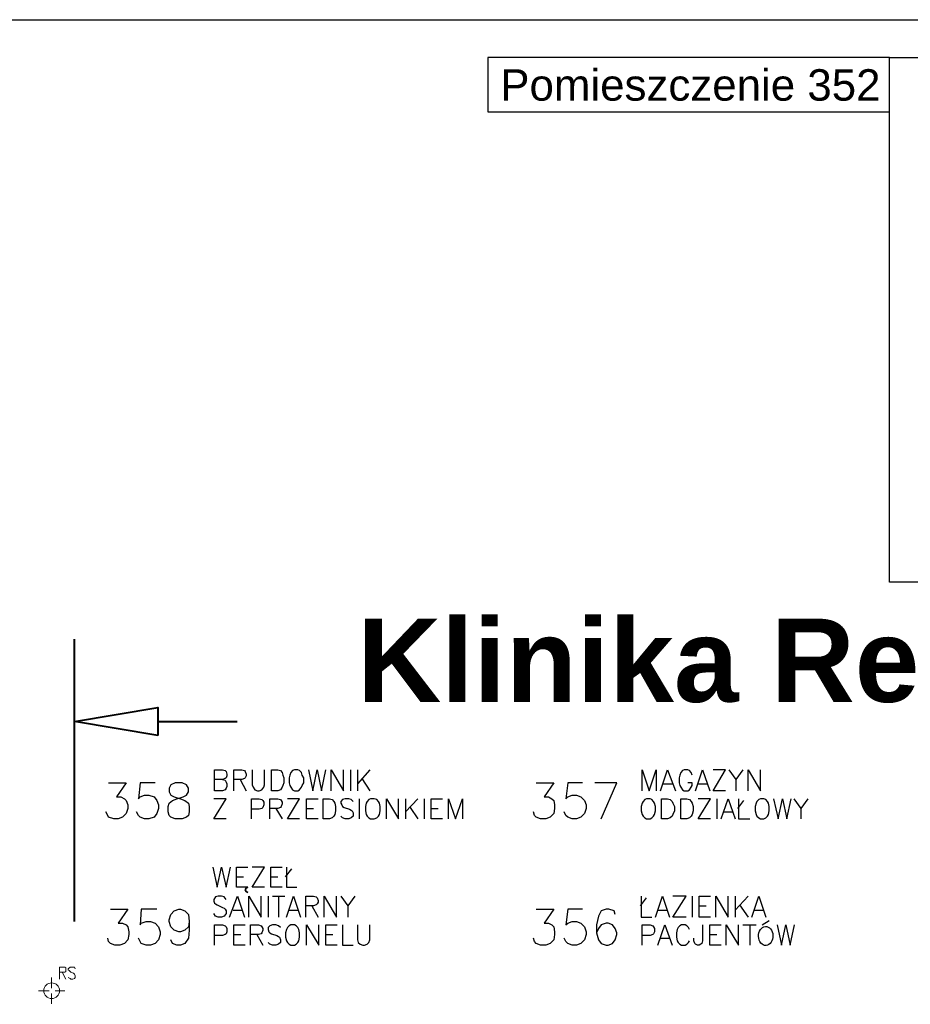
# Model space of a CAD drawing. Header units: millimetres. Extents: x 1 to 17496, y 1 to 30809.
# Tile 170 of 256: x 6311 to 7167, y 29863 to 30809. Entities that reach past the tile are written whole.
import ezdxf

# ---------------------------------------------------------------- set-up
doc = ezdxf.new("R2010")
doc.units = ezdxf.units.MM
for name, color, linetype in [('0_Przyz_Opisy oddziałów', 5, 'Continuous'), ('Opisy', 255, 'Continuous'), ('PDF _Geometria', 7, 'Continuous')]:
    doc.layers.add(name, color=color, linetype=linetype)
doc.layers.add('2DE_PLS_PNN', color=7, linetype='Continuous', lineweight=35)
doc.layers.add('CP_TEXTNORM', color=53, linetype='Continuous', lineweight=15)
doc.styles.add('arial', font='arialbd.ttf')
doc.styles.add('CP_DESC', font='arial.ttf')

msp = doc.modelspace()

# ---------------------------------------------------------------- linework, layer by layer
at = {"lineweight": -3}
msp.add_lwpolyline([(7146.76, 30772.34), (8493.29, 30772.34), (8493.29, 30268.23), (7146.76, 30268.23)], close=True, dxfattribs=at)
at = {"layer": '0_Przyz_Opisy oddziałów', "lineweight": 40}
for points in [[(6363.16, 29942.38), (6363.16, 30213.58)], [(6443.17, 30134.41), (6519.71, 30134.41)]]:
    msp.add_lwpolyline(points, dxfattribs=at)
msp.add_lwpolyline([(6443.17, 30120.93), (6363.16, 30134.41), (6443.17, 30147.89)], close=True, dxfattribs=at)
at = {"layer": '2DE_PLS_PNN', "lineweight": -3}
msp.add_lwpolyline([(7146.76, 30772.34), (6760.57, 30772.34), (6760.57, 30720.3), (7146.76, 30720.3)], close=True, dxfattribs=at)
at = {"layer": 'Opisy', "color": 7, "lineweight": 25}
for points in [[(6505.49, 30078.82), (6508.02, 30077.98), (6508.86, 30076.3), (6509.71, 30074.61), (6509.71, 30072.09), (6508.86, 30070.4), (6508.02, 30068.72), (6505.49, 30067.87), (6497.91, 30067.87), (6497.91, 30088.09), (6505.49, 30088.09), (6508.02, 30087.25), (6508.86, 30086.4), (6509.71, 30083.88), (6509.71, 30082.19), (6508.86, 30080.51), (6508.02, 30079.67), (6505.49, 30078.82), (6497.91, 30078.82)], [(6516.44, 30067.87), (6516.44, 30088.09), (6524.02, 30088.09), (6526.55, 30087.25), (6527.39, 30086.4), (6528.23, 30083.88), (6528.23, 30082.19), (6527.39, 30080.51), (6526.55, 30079.67), (6524.02, 30078.82), (6516.44, 30078.82)], [(6534.13, 30088.09), (6534.13, 30073.77), (6534.97, 30071.24), (6536.66, 30068.72), (6539.18, 30067.87), (6540.87, 30067.87), (6543.4, 30068.72), (6545.08, 30071.24), (6545.92, 30073.77), (6545.92, 30088.09)], [(6588.03, 30088.09), (6592.24, 30067.87), (6596.46, 30088.09), (6600.67, 30067.87), (6604.88, 30088.09)], [(6609.93, 30067.87), (6609.93, 30088.09), (6621.72, 30067.87), (6621.72, 30088.09)], [(6628.46, 30088.09), (6628.46, 30067.87)], [(6635.2, 30088.09), (6635.2, 30067.87)], [(6646.99, 30088.09), (6635.2, 30074.61)], [(6908.92, 30067.87), (6908.92, 30088.09), (6915.66, 30067.87), (6922.4, 30088.09), (6922.4, 30067.87)], [(6926.61, 30067.87), (6933.34, 30088.09), (6940.92, 30067.87)], [(6956.93, 30083.03), (6956.08, 30085.56), (6954.4, 30087.25), (6952.72, 30088.09), (6949.35, 30088.09), (6947.66, 30087.25), (6945.98, 30085.56), (6945.14, 30083.03), (6944.29, 30080.51), (6944.29, 30075.45), (6945.14, 30072.93), (6945.98, 30071.24), (6947.66, 30068.72), (6949.35, 30067.87), (6952.72, 30067.87), (6954.4, 30068.72), (6956.08, 30071.24), (6956.93, 30072.93), (6956.93, 30075.45), (6952.72, 30075.45)], [(6960.3, 30067.87), (6967.03, 30088.09), (6973.77, 30067.87)], [(6988.93, 30067.87), (6977.14, 30067.87), (6988.93, 30088.09), (6977.14, 30088.09)], [(6992.3, 30088.09), (6999.04, 30078.82), (6999.04, 30067.87)], [(7005.78, 30088.09), (6999.04, 30078.82)], [(7010.83, 30067.87), (7010.83, 30088.09), (7022.62, 30067.87), (7022.62, 30088.09)], [(6522.34, 30078.82), (6528.23, 30067.87)], [(6639.41, 30079.67), (6646.99, 30067.87)], [(6396.01, 30075.45), (6412.85, 30075.45), (6403.59, 30061.98), (6407.8, 30061.98), (6411.17, 30060.29), (6412.85, 30058.61), (6414.53, 30054.4), (6414.53, 30051.03), (6412.85, 30045.98), (6409.48, 30042.61), (6405.27, 30040.92), (6401.06, 30040.92), (6396.01, 30042.61), (6395.16, 30044.29), (6393.48, 30047.66)], [(6440.64, 30075.45), (6426.33, 30075.45), (6424.64, 30060.29), (6426.33, 30061.98), (6430.54, 30063.66), (6434.75, 30063.66), (6439.8, 30061.98), (6442.33, 30058.61), (6444.01, 30054.4), (6444.01, 30051.03), (6442.33, 30045.98), (6439.8, 30042.61), (6434.75, 30040.92), (6430.54, 30040.92), (6426.33, 30042.61), (6424.64, 30044.29), (6422.96, 30047.66)], [(6807.01, 30075.45), (6823.86, 30075.45), (6814.59, 30061.98), (6818.8, 30061.98), (6822.17, 30060.29), (6823.86, 30058.61), (6824.7, 30054.4), (6824.7, 30051.03), (6823.86, 30045.98), (6820.49, 30042.61), (6816.28, 30040.92), (6811.22, 30040.92), (6807.01, 30042.61), (6805.33, 30044.29), (6804.48, 30047.66)], [(6851.65, 30075.45), (6837.33, 30075.45), (6835.65, 30060.29), (6837.33, 30061.98), (6841.54, 30063.66), (6845.75, 30063.66), (6849.96, 30061.98), (6853.33, 30058.61), (6855.02, 30054.4), (6855.02, 30051.03), (6853.33, 30045.98), (6849.96, 30042.61), (6845.75, 30040.92), (6841.54, 30040.92), (6837.33, 30042.61), (6835.65, 30044.29), (6833.96, 30047.66)], [(6869.34, 30040.92), (6884.5, 30075.45), (6863.44, 30075.45)], [(6929.13, 30074.61), (6937.56, 30074.61)], [(6962.82, 30074.61), (6971.24, 30074.61)], [(6508.86, 30040.92), (6497.07, 30040.92), (6508.86, 30060.29), (6497.07, 30060.29)], [(6533.29, 30040.92), (6533.29, 30060.29), (6540.87, 30060.29), (6543.4, 30059.45), (6544.24, 30058.61), (6545.08, 30056.93), (6545.08, 30054.4), (6544.24, 30051.87), (6543.4, 30051.03), (6540.87, 30050.19), (6533.29, 30050.19)], [(6550.98, 30040.92), (6550.98, 30060.29), (6558.56, 30060.29), (6561.08, 30059.45), (6561.92, 30058.61), (6562.77, 30056.93), (6562.77, 30055.24), (6561.92, 30052.71), (6561.08, 30051.87), (6558.56, 30051.03), (6550.98, 30051.03)], [(6579.61, 30040.92), (6567.82, 30040.92), (6579.61, 30060.29), (6567.82, 30060.29)], [(6597.3, 30040.92), (6586.35, 30040.92), (6586.35, 30060.29), (6597.3, 30060.29)], [(6630.99, 30057.77), (6629.3, 30059.45), (6626.78, 30060.29), (6623.41, 30060.29), (6620.88, 30059.45), (6619.2, 30057.77), (6619.2, 30056.08), (6620.04, 30054.4), (6620.88, 30052.71), (6622.56, 30051.87), (6627.62, 30050.19), (6629.3, 30049.35), (6630.14, 30048.5), (6630.99, 30046.82), (6630.99, 30043.45), (6629.3, 30041.77), (6626.78, 30040.92), (6623.41, 30040.92), (6620.88, 30041.77), (6619.2, 30043.45)], [(6636.88, 30060.29), (6636.88, 30040.92)], [(6662.99, 30040.92), (6662.99, 30060.29), (6674.78, 30040.92), (6674.78, 30060.29)], [(6681.52, 30060.29), (6681.52, 30040.92)], [(6693.31, 30060.29), (6681.52, 30047.66)], [(6699.21, 30060.29), (6699.21, 30040.92)], [(6716.89, 30040.92), (6705.94, 30040.92), (6705.94, 30060.29), (6716.89, 30060.29)], [(6722.79, 30040.92), (6722.79, 30060.29), (6729.53, 30040.92), (6736.26, 30060.29), (6736.26, 30040.92)], [(6974.61, 30040.92), (6962.82, 30040.92), (6974.61, 30060.29), (6962.82, 30060.29)], [(6980.51, 30060.29), (6980.51, 30040.92)], [(6984.72, 30040.92), (6991.46, 30060.29), (6998.2, 30040.92)], [(7001.56, 30060.29), (7001.56, 30040.92), (7012.51, 30040.92)], [(7035.25, 30060.29), (7039.46, 30040.92), (7043.68, 30060.29), (7047.89, 30040.92), (7052.1, 30060.29)], [(7054.63, 30060.29), (7061.36, 30051.03), (7061.36, 30040.92)], [(7068.1, 30060.29), (7061.36, 30051.03)], [(6556.87, 30051.03), (6562.77, 30040.92)], [(6586.35, 30051.03), (6593.09, 30051.03)], [(6685.73, 30051.87), (6693.31, 30040.92)], [(6705.94, 30051.03), (6712.68, 30051.03)], [(7000.72, 30051.03), (7006.62, 30058.61)], [(6987.25, 30047.66), (6995.67, 30047.66)], [(6496.23, 29994.6), (6500.44, 29975.23), (6504.65, 29994.6), (6508.86, 29975.23), (6513.07, 29994.6)], [(6529.92, 29975.23), (6528.23, 29974.39), (6527.39, 29972.7), (6528.23, 29971.02), (6529.92, 29970.18), (6528.23, 29971.02), (6527.39, 29972.7), (6528.23, 29974.39), (6529.92, 29975.23), (6518.97, 29975.23), (6518.97, 29994.6), (6529.92, 29994.6)], [(6545.92, 29975.23), (6534.13, 29975.23), (6545.92, 29994.6), (6534.13, 29994.6)], [(6562.77, 29975.23), (6551.82, 29975.23), (6551.82, 29994.6), (6562.77, 29994.6)], [(6566.98, 29994.6), (6566.98, 29975.23), (6577.08, 29975.23)], [(6518.97, 29985.34), (6525.71, 29985.34)], [(6551.82, 29985.34), (6558.56, 29985.34)], [(6566.14, 29985.34), (6572.03, 29992.92)], [(6508.86, 29963.44), (6507.18, 29965.97), (6504.65, 29966.81), (6501.28, 29966.81), (6498.76, 29965.97), (6497.07, 29963.44), (6497.07, 29961.75), (6497.91, 29960.07), (6498.76, 29959.23), (6500.44, 29958.39), (6505.49, 29955.86), (6507.18, 29955.02), (6508.02, 29954.17), (6508.86, 29952.49), (6508.86, 29949.96), (6507.18, 29947.44), (6504.65, 29946.59), (6501.28, 29946.59), (6498.76, 29947.44), (6497.07, 29949.96)], [(6512.23, 29946.59), (6519.81, 29966.81), (6526.55, 29946.59)], [(6530.76, 29946.59), (6530.76, 29966.81), (6542.55, 29946.59), (6542.55, 29966.81)], [(6549.29, 29966.81), (6549.29, 29946.59)], [(6553.5, 29966.81), (6565.29, 29966.81)], [(6559.4, 29966.81), (6559.4, 29946.59)], [(6566.98, 29946.59), (6573.72, 29966.81), (6580.45, 29946.59)], [(6585.51, 29946.59), (6585.51, 29966.81), (6593.09, 29966.81), (6595.61, 29965.97), (6596.46, 29965.12), (6597.3, 29962.6), (6597.3, 29960.91), (6596.46, 29959.23), (6595.61, 29958.39), (6593.09, 29957.54), (6585.51, 29957.54)], [(6603.19, 29946.59), (6603.19, 29966.81), (6614.98, 29946.59), (6614.98, 29966.81)], [(6619.2, 29966.81), (6625.93, 29957.54), (6625.93, 29946.59)], [(6632.67, 29966.81), (6625.93, 29957.54)], [(6907.24, 29957.54), (6913.13, 29965.12)], [(6908.08, 29966.81), (6908.08, 29946.59), (6918.18, 29946.59)], [(6921.55, 29946.59), (6928.29, 29966.81), (6935.03, 29946.59)], [(6951.03, 29946.59), (6938.4, 29946.59), (6951.03, 29966.81), (6938.4, 29966.81)], [(6956.93, 29966.81), (6956.93, 29946.59)], [(6974.61, 29946.59), (6963.66, 29946.59), (6963.66, 29966.81), (6974.61, 29966.81)], [(6979.67, 29946.59), (6979.67, 29966.81), (6991.46, 29946.59), (6991.46, 29966.81)], [(6998.2, 29966.81), (6998.2, 29946.59)], [(7010.83, 29966.81), (6998.2, 29953.33)], [(7014.2, 29946.59), (7020.94, 29966.81), (7027.67, 29946.59)], [(6591.4, 29957.54), (6597.3, 29946.59)], [(6963.66, 29957.54), (6970.4, 29957.54)], [(7002.41, 29958.39), (7010.83, 29946.59)], [(6397.69, 29954.17), (6414.53, 29954.17), (6405.27, 29940.7), (6409.48, 29940.7), (6412.85, 29939.01), (6414.53, 29937.33), (6415.38, 29932.28), (6415.38, 29929.75), (6414.53, 29924.7), (6411.17, 29921.33), (6406.95, 29919.64), (6401.9, 29919.64), (6397.69, 29921.33), (6396.01, 29923.01), (6395.16, 29926.38)], [(6442.33, 29954.17), (6427.17, 29954.17), (6426.33, 29939.01), (6427.17, 29940.7), (6432.22, 29942.38), (6436.43, 29942.38), (6440.64, 29940.7), (6444.01, 29937.33), (6445.7, 29932.28), (6445.7, 29929.75), (6444.01, 29924.7), (6440.64, 29921.33), (6436.43, 29919.64), (6432.22, 29919.64), (6427.17, 29921.33), (6426.33, 29923.01), (6424.64, 29926.38)], [(6473.49, 29942.38), (6472.65, 29937.33), (6469.28, 29933.96), (6465.07, 29932.28), (6463.38, 29932.28), (6459.17, 29933.96), (6455.8, 29937.33), (6454.12, 29942.38), (6454.12, 29944.07), (6455.8, 29949.12), (6459.17, 29952.49), (6463.38, 29954.17), (6465.07, 29954.17), (6469.28, 29952.49), (6472.65, 29949.12), (6473.49, 29942.38), (6473.49, 29933.96), (6472.65, 29926.38), (6469.28, 29921.33), (6465.07, 29919.64), (6461.7, 29919.64), (6457.49, 29921.33), (6455.8, 29924.7)], [(6515.6, 29953.33), (6524.02, 29953.33)], [(6569.5, 29953.33), (6577.93, 29953.33)], [(6807.01, 29954.17), (6823.86, 29954.17), (6814.59, 29940.7), (6818.8, 29940.7), (6822.17, 29939.01), (6823.86, 29937.33), (6824.7, 29932.28), (6824.7, 29929.75), (6823.86, 29924.7), (6820.49, 29921.33), (6816.28, 29919.64), (6811.22, 29919.64), (6807.01, 29921.33), (6805.33, 29923.01), (6804.48, 29926.38)], [(6851.65, 29954.17), (6837.33, 29954.17), (6835.65, 29939.01), (6837.33, 29940.7), (6841.54, 29942.38), (6845.75, 29942.38), (6849.96, 29940.7), (6853.33, 29937.33), (6855.02, 29932.28), (6855.02, 29929.75), (6853.33, 29924.7), (6849.96, 29921.33), (6845.75, 29919.64), (6841.54, 29919.64), (6837.33, 29921.33), (6835.65, 29923.01), (6833.96, 29926.38)], [(6882.81, 29949.12), (6881.97, 29952.49), (6876.92, 29954.17), (6874.39, 29954.17), (6869.34, 29952.49), (6866.81, 29947.44), (6865.12, 29939.01), (6865.12, 29931.43), (6866.81, 29924.7), (6869.34, 29921.33), (6874.39, 29919.64), (6876.07, 29919.64), (6880.28, 29921.33), (6882.81, 29924.7), (6884.5, 29929.75), (6884.5, 29931.43), (6882.81, 29935.65), (6880.28, 29939.01), (6876.07, 29940.7), (6874.39, 29940.7), (6869.34, 29939.01), (6866.81, 29935.65), (6865.12, 29931.43)], [(6924.08, 29953.33), (6932.5, 29953.33)], [(7016.72, 29953.33), (7025.15, 29953.33)], [(6497.91, 29919.64), (6497.91, 29939.01), (6505.49, 29939.01), (6508.02, 29938.17), (6508.86, 29937.33), (6509.71, 29935.65), (6509.71, 29932.28), (6508.86, 29930.59), (6508.02, 29929.75), (6505.49, 29928.91), (6497.91, 29928.91)], [(6527.39, 29919.64), (6516.44, 29919.64), (6516.44, 29939.01), (6527.39, 29939.01)], [(6532.45, 29919.64), (6532.45, 29939.01), (6540.03, 29939.01), (6542.55, 29938.17), (6543.4, 29937.33), (6544.24, 29935.65), (6544.24, 29933.96), (6543.4, 29931.43), (6542.55, 29930.59), (6540.03, 29929.75), (6532.45, 29929.75)], [(6561.08, 29936.49), (6559.4, 29938.17), (6556.87, 29939.01), (6553.5, 29939.01), (6550.98, 29938.17), (6549.29, 29936.49), (6549.29, 29934.8), (6550.13, 29932.28), (6550.98, 29931.43), (6552.66, 29930.59), (6557.71, 29928.91), (6559.4, 29928.07), (6560.24, 29927.22), (6561.08, 29924.7), (6561.08, 29922.17), (6559.4, 29920.49), (6556.87, 29919.64), (6553.5, 29919.64), (6550.98, 29920.49), (6549.29, 29922.17)], [(6586.35, 29919.64), (6586.35, 29939.01), (6598.14, 29919.64), (6598.14, 29939.01)], [(6615.83, 29919.64), (6604.88, 29919.64), (6604.88, 29939.01), (6615.83, 29939.01)], [(6620.88, 29939.01), (6620.88, 29919.64), (6630.99, 29919.64)], [(6635.2, 29939.01), (6635.2, 29924.7), (6636.04, 29922.17), (6637.72, 29920.49), (6640.25, 29919.64), (6641.94, 29919.64), (6644.46, 29920.49), (6646.15, 29922.17), (6646.99, 29924.7), (6646.99, 29939.01)], [(6908.92, 29919.64), (6908.92, 29939.01), (6916.5, 29939.01), (6919.03, 29938.17), (6919.87, 29937.33), (6920.71, 29935.65), (6920.71, 29932.28), (6919.87, 29930.59), (6919.03, 29929.75), (6916.5, 29928.91), (6908.92, 29928.91)], [(6924.08, 29919.64), (6930.82, 29939.01), (6937.56, 29919.64)], [(6954.4, 29934.8), (6953.56, 29936.49), (6951.87, 29938.17), (6950.19, 29939.01), (6946.82, 29939.01), (6945.14, 29938.17), (6943.45, 29936.49), (6942.61, 29934.8), (6941.77, 29931.43), (6941.77, 29927.22), (6942.61, 29923.85), (6943.45, 29922.17), (6945.14, 29920.49), (6946.82, 29919.64), (6950.19, 29919.64), (6951.87, 29920.49), (6953.56, 29922.17), (6954.4, 29923.85)], [(6967.03, 29939.01), (6967.03, 29923.85), (6966.19, 29921.33), (6965.35, 29920.49), (6963.66, 29919.64), (6961.98, 29919.64), (6960.3, 29920.49), (6959.45, 29921.33), (6958.61, 29923.85), (6958.61, 29926.38)], [(6984.72, 29919.64), (6973.77, 29919.64), (6973.77, 29939.01), (6984.72, 29939.01)], [(6989.77, 29919.64), (6989.77, 29939.01), (7001.56, 29919.64), (7001.56, 29939.01)], [(7005.78, 29939.01), (7018.41, 29939.01)], [(7012.51, 29939.01), (7012.51, 29919.64)], [(7024.3, 29939.01), (7031.04, 29943.23)], [(7038.62, 29939.01), (7042.83, 29919.64), (7047.04, 29939.01), (7051.26, 29919.64), (7055.47, 29939.01)], [(6516.44, 29929.75), (6523.18, 29929.75)], [(6538.34, 29929.75), (6544.24, 29919.64)], [(6604.88, 29929.75), (6611.62, 29929.75)], [(6973.77, 29929.75), (6980.51, 29929.75)], [(6926.61, 29926.38), (6935.03, 29926.38)]]:
    msp.add_lwpolyline(points, dxfattribs=at)
for points in [[(6552.66, 30067.87), (6552.66, 30088.09), (6558.56, 30088.09), (6561.08, 30087.25), (6562.77, 30085.56), (6563.61, 30083.03), (6564.45, 30080.51), (6564.45, 30075.45), (6563.61, 30072.93), (6562.77, 30071.24), (6561.08, 30068.72), (6558.56, 30067.87)], [(6574.56, 30088.09), (6572.87, 30087.25), (6571.19, 30085.56), (6570.35, 30083.03), (6569.5, 30080.51), (6569.5, 30075.45), (6570.35, 30072.93), (6571.19, 30071.24), (6572.87, 30068.72), (6574.56, 30067.87), (6577.93, 30067.87), (6579.61, 30068.72), (6581.3, 30071.24), (6582.14, 30072.93), (6583.82, 30075.45), (6583.82, 30080.51), (6582.14, 30083.03), (6581.3, 30085.56), (6579.61, 30087.25), (6577.93, 30088.09)], [(6460.01, 30075.45), (6455.8, 30073.77), (6454.12, 30070.4), (6454.12, 30067.03), (6455.8, 30063.66), (6459.17, 30061.98), (6465.07, 30060.29), (6469.28, 30058.61), (6472.65, 30056.08), (6473.49, 30052.71), (6473.49, 30047.66), (6472.65, 30044.29), (6470.96, 30042.61), (6466.75, 30040.92), (6460.01, 30040.92), (6455.8, 30042.61), (6454.12, 30044.29), (6453.28, 30047.66), (6453.28, 30052.71), (6454.12, 30056.08), (6457.49, 30058.61), (6461.7, 30060.29), (6467.59, 30061.98), (6470.96, 30063.66), (6472.65, 30067.03), (6472.65, 30070.4), (6470.96, 30073.77), (6466.75, 30075.45)], [(6602.35, 30040.92), (6602.35, 30060.29), (6608.25, 30060.29), (6610.77, 30059.45), (6612.46, 30057.77), (6613.3, 30056.08), (6614.14, 30052.71), (6614.14, 30048.5), (6613.3, 30045.13), (6612.46, 30043.45), (6610.77, 30041.77), (6608.25, 30040.92)], [(6647.83, 30060.29), (6646.15, 30059.45), (6644.46, 30057.77), (6643.62, 30056.08), (6642.78, 30052.71), (6642.78, 30048.5), (6643.62, 30045.13), (6644.46, 30043.45), (6646.15, 30041.77), (6647.83, 30040.92), (6651.2, 30040.92), (6653.73, 30041.77), (6655.41, 30043.45), (6656.25, 30045.13), (6657.1, 30048.5), (6657.1, 30052.71), (6656.25, 30056.08), (6655.41, 30057.77), (6653.73, 30059.45), (6651.2, 30060.29)], [(6913.13, 30060.29), (6911.45, 30059.45), (6909.76, 30057.77), (6908.92, 30056.08), (6908.08, 30052.71), (6908.08, 30048.5), (6908.92, 30045.13), (6909.76, 30043.45), (6911.45, 30041.77), (6913.13, 30040.92), (6916.5, 30040.92), (6918.18, 30041.77), (6919.87, 30043.45), (6920.71, 30045.13), (6921.55, 30048.5), (6921.55, 30052.71), (6920.71, 30056.08), (6919.87, 30057.77), (6918.18, 30059.45), (6916.5, 30060.29)], [(6927.45, 30040.92), (6927.45, 30060.29), (6933.34, 30060.29), (6935.87, 30059.45), (6937.56, 30057.77), (6938.4, 30056.08), (6940.08, 30052.71), (6940.08, 30048.5), (6938.4, 30045.13), (6937.56, 30043.45), (6935.87, 30041.77), (6933.34, 30040.92)], [(6945.98, 30040.92), (6945.98, 30060.29), (6951.87, 30060.29), (6954.4, 30059.45), (6956.08, 30057.77), (6956.93, 30056.08), (6957.77, 30052.71), (6957.77, 30048.5), (6956.93, 30045.13), (6956.08, 30043.45), (6954.4, 30041.77), (6951.87, 30040.92)], [(7022.62, 30060.29), (7020.94, 30059.45), (7019.25, 30057.77), (7018.41, 30056.08), (7017.57, 30052.71), (7017.57, 30048.5), (7018.41, 30045.13), (7019.25, 30043.45), (7020.94, 30041.77), (7022.62, 30040.92), (7025.99, 30040.92), (7027.67, 30041.77), (7029.36, 30043.45), (7030.2, 30045.13), (7031.04, 30048.5), (7031.04, 30052.71), (7030.2, 30056.08), (7029.36, 30057.77), (7027.67, 30059.45), (7025.99, 30060.29)], [(6571.19, 29939.01), (6569.5, 29938.17), (6567.82, 29936.49), (6566.98, 29934.8), (6566.14, 29931.43), (6566.14, 29927.22), (6566.98, 29923.85), (6567.82, 29922.17), (6569.5, 29920.49), (6571.19, 29919.64), (6574.56, 29919.64), (6576.24, 29920.49), (6577.93, 29922.17), (6578.77, 29923.85), (6579.61, 29927.22), (6579.61, 29931.43), (6578.77, 29934.8), (6577.93, 29936.49), (6576.24, 29938.17), (6574.56, 29939.01)]]:
    msp.add_lwpolyline(points, close=True, dxfattribs=at)
msp.add_ellipse((7027.67, 29928.47), major_axis=(0, -9.13), ratio=0.758288, start_param=3.387205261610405, end_param=9.67039056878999, dxfattribs=at)
at = {"layer": 'PDF _Geometria'}
msp.add_lwpolyline([(1887, 30808.66), (14038.11, 30808.66), (14038.11, 26805.87), (1887, 26805.87)], close=True, dxfattribs=at)
at = {"layer": 'PDF _Geometria', "lineweight": 18}
for points in [[(6348.84, 29886.8), (6348.84, 29898.59), (6353.89, 29898.59), (6354.74, 29897.75), (6354.74, 29894.38), (6353.89, 29893.53), (6348.84, 29893.53)], [(6351.37, 29893.53), (6354.74, 29886.8)], [(6364, 29896.9), (6363.16, 29898.59), (6358.95, 29898.59), (6357.26, 29896.9), (6357.26, 29896.06), (6358.11, 29895.22), (6358.95, 29894.38), (6359.79, 29893.53), (6362.32, 29892.69), (6363.16, 29891.85), (6364, 29890.17), (6364, 29888.48), (6363.16, 29887.64), (6361.47, 29886.8), (6359.79, 29886.8), (6358.95, 29887.64), (6357.26, 29888.48)], [(6341.26, 29888.48), (6341.26, 29878.37)], [(6328.63, 29875.85), (6338.73, 29875.85)], [(6341.26, 29873.32), (6341.26, 29863.21)], [(6344.63, 29875.85), (6353.89, 29875.85)]]:
    msp.add_lwpolyline(points, dxfattribs=at)
msp.add_circle((6341.29, 29875.85), 7.55, dxfattribs=at)

# ---------------------------------------------------------------- texts
at = {"layer": '0_Przyz_Opisy oddziałów', "style": 'arial'}
msp.add_text('Klinika Rehabilitacji i Medycyny Fizykalnej', height=80, dxfattribs=at).set_placement((6635.12, 30153.26))
at = {"layer": 'CP_TEXTNORM', "color": 7, "lineweight": -3, "style": 'CP_DESC'}
msp.add_text('Pomieszczenie 352', height=30.1777, dxfattribs=at).set_placement((6772.46, 30730.88))

doc.saveas('drawing.dxf')
